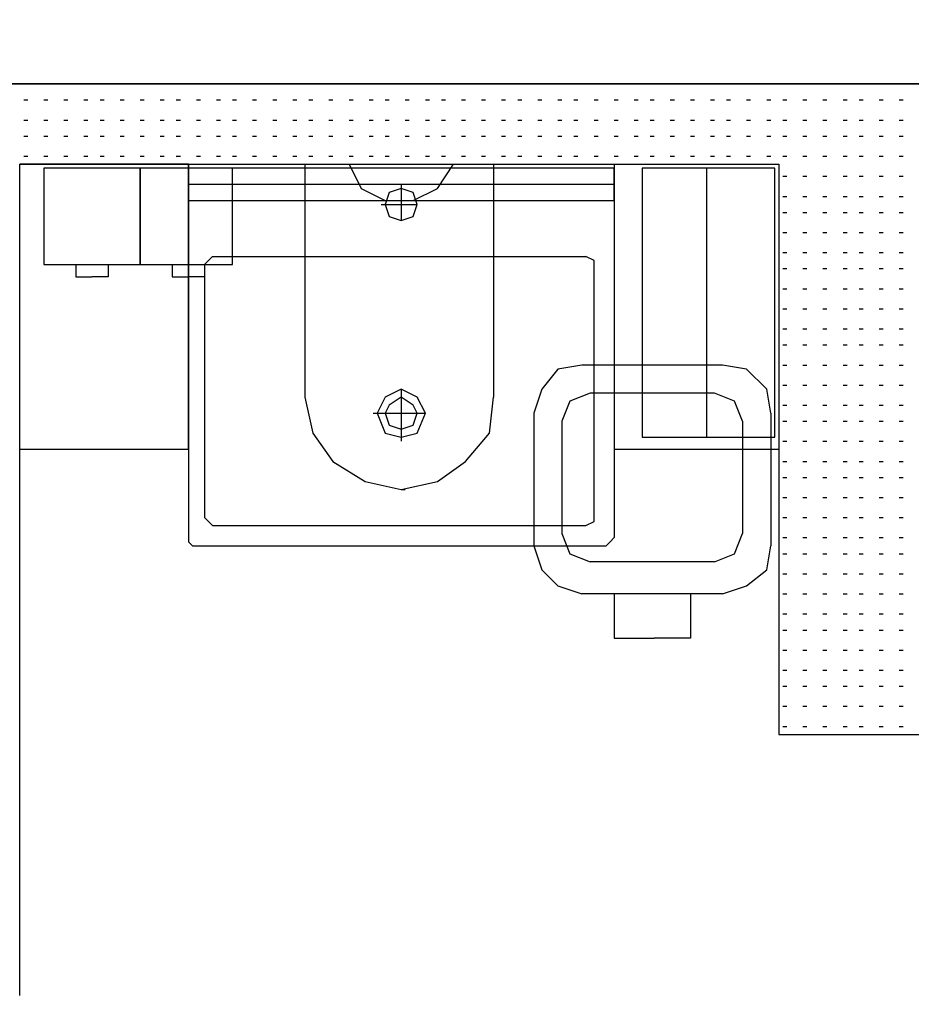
# Model space of a CAD drawing. Header units: millimetres. Extents: x 46 to 491, y -41 to 547.
# Tile 36 of 140: x 115 to 124, y 101 to 111. Entities that reach past the tile are written whole.
import ezdxf
from ezdxf import colors
from ezdxf.entities.mleader import LeaderData, LeaderLine
from ezdxf.math import Vec2, Vec3

# ---------------------------------------------------------------- set-up
doc = ezdxf.new("R2010")
doc.units = ezdxf.units.MM
doc.header["$LTSCALE"] = 10
doc.layers.add('_IE_adresy', color=173, linetype='Continuous')
doc.layers.add('xref', color=252, linetype='Continuous')
doc.styles.add('EEP_adresy', font='ARIALNI.TTF', dxfattribs={"width": 0.9, "height": 20})

# ---------------------------------------------------------------- blocks, each defined once
blk = doc.blocks.new('stacja')
at = {"color": 9, "lineweight": 25}
for points in [[(70.231, 59.351333), (104.605667, 59.351333), (104.605667, 60.198), (20.616334, 60.198), (20.616334, 59.351333)], [(62.484, 59.351333), (66.971334, 59.351333), (66.971334, 55.414333)], [(62.484, 59.309), (62.484, 58.970333)], [(66.971334, 58.970333), (66.971334, 59.309), (62.484, 59.309)], [(64.177334, 59.351333), (64.304334, 59.097333), (64.558334, 58.970333), (64.854667, 58.970333), (65.108667, 59.097333), (65.278, 59.351333)], [(68.707, 59.351333), (68.707, 53.34), (70.231, 53.34), (70.231, 59.351333)], [(62.738, 58.377666), (62.695667, 58.335333), (62.653334, 58.293)], [(66.759667, 58.293), (66.759667, 58.335333), (66.675, 58.377666)], [(61.298667, 58.293), (61.298667, 58.166), (61.468, 58.166)], [(61.637334, 58.293), (61.637334, 58.166), (61.468, 58.166)], [(62.314667, 58.293), (62.314667, 58.166), (62.484, 58.166)], [(62.653334, 58.293), (62.653334, 58.166), (62.484, 58.166)], [(66.632667, 57.234666), (66.378667, 57.192333), (66.209334, 56.980666), (66.124667, 56.726666)], [(68.622334, 56.726666), (68.58, 56.980666), (68.368334, 57.192333), (68.114334, 57.234666)], [(63.711667, 56.896), (63.796334, 56.515), (64.008, 56.218666), (64.346667, 56.007), (64.727667, 55.922333), (65.108667, 56.007), (65.405, 56.218666), (65.659, 56.515), (65.701334, 56.896)], [(66.717334, 56.938333), (66.505667, 56.853666), (66.421, 56.642)], [(68.326, 56.642), (68.241334, 56.853666), (68.029667, 56.938333)], [(62.653334, 55.626), (62.695667, 55.583666), (62.738, 55.541333)], [(66.675, 55.541333), (66.759667, 55.583666), (66.759667, 55.626)], [(66.421, 55.456666), (66.505667, 55.245), (66.717334, 55.160333)], [(68.029667, 55.160333), (68.241334, 55.245), (68.326, 55.456666)], [(62.484, 55.414333), (62.484, 55.372), (62.526334, 55.329666)], [(66.886667, 55.329666), (66.929, 55.372), (66.971334, 55.414333)], [(66.124667, 55.329666), (66.209334, 55.075666), (66.378667, 54.906333), (66.632667, 54.821666)], [(68.114334, 54.821666), (68.368334, 54.906333), (68.58, 55.075666), (68.622334, 55.329666)], [(66.971334, 54.821666), (66.971334, 54.356), (67.394667, 54.356)], [(67.775667, 54.821666), (67.775667, 54.356), (67.394667, 54.356)]]:
    blk.add_lwpolyline(points, dxfattribs=at)
for points in [[(60.96, 59.309), (60.96, 58.293), (61.976, 58.293), (61.976, 59.309)], [(61.976, 59.309), (61.976, 58.293), (62.949667, 58.293), (62.949667, 59.309)], [(68.664667, 59.309), (67.267667, 59.309), (67.267667, 56.472666), (68.664667, 56.472666)], [(64.897, 58.928), (64.854667, 59.055), (64.727667, 59.097333), (64.600667, 59.055), (64.558334, 58.928), (64.600667, 58.801), (64.727667, 58.758666), (64.854667, 58.801)], [(64.981667, 56.726666), (64.897, 56.896), (64.727667, 56.980666), (64.558334, 56.896), (64.473667, 56.726666), (64.558334, 56.515), (64.727667, 56.472666), (64.897, 56.515)], [(64.897, 56.726666), (64.854667, 56.811333), (64.727667, 56.896), (64.600667, 56.811333), (64.558334, 56.726666), (64.600667, 56.599666), (64.727667, 56.557333), (64.854667, 56.599666)]]:
    blk.add_lwpolyline(points, close=True, dxfattribs=at)
for points in [[(20.616334, 60.198), (20.616334, 60.198), (104.605667, 60.198), (104.605667, 60.198)], [(60.748334, 60.028666), (60.748334, 60.028666), (60.790667, 60.028666), (60.790667, 60.028666)], [(60.96, 60.028666), (60.96, 60.028666), (61.002334, 60.028666), (61.002334, 60.028666)], [(61.171667, 60.028666), (61.171667, 60.028666), (61.214, 60.028666), (61.214, 60.028666)], [(61.383334, 60.028666), (61.383334, 60.028666), (61.425667, 60.028666), (61.425667, 60.028666)], [(61.552667, 60.028666), (61.552667, 60.028666), (61.595, 60.028666), (61.595, 60.028666)], [(61.764334, 60.028666), (61.764334, 60.028666), (61.806667, 60.028666), (61.806667, 60.028666)], [(61.976, 60.028666), (61.976, 60.028666), (62.018334, 60.028666), (62.018334, 60.028666)], [(62.187667, 60.028666), (62.187667, 60.028666), (62.23, 60.028666), (62.23, 60.028666)], [(62.357, 60.028666), (62.357, 60.028666), (62.399334, 60.028666), (62.399334, 60.028666)], [(62.568667, 60.028666), (62.568667, 60.028666), (62.611, 60.028666), (62.611, 60.028666)], [(62.780334, 60.028666), (62.780334, 60.028666), (62.822667, 60.028666), (62.822667, 60.028666)], [(62.949667, 60.028666), (62.949667, 60.028666), (62.992, 60.028666), (62.992, 60.028666)], [(63.161334, 60.028666), (63.161334, 60.028666), (63.203667, 60.028666), (63.203667, 60.028666)], [(63.373, 60.028666), (63.373, 60.028666), (63.415334, 60.028666), (63.415334, 60.028666)], [(63.584667, 60.028666), (63.584667, 60.028666), (63.627, 60.028666), (63.627, 60.028666)], [(63.754, 60.028666), (63.754, 60.028666), (63.796334, 60.028666), (63.796334, 60.028666)], [(63.965667, 60.028666), (63.965667, 60.028666), (64.008, 60.028666), (64.008, 60.028666)], [(64.177334, 60.028666), (64.177334, 60.028666), (64.219667, 60.028666), (64.219667, 60.028666)], [(64.389, 60.028666), (64.389, 60.028666), (64.431334, 60.028666), (64.431334, 60.028666)], [(64.558334, 60.028666), (64.558334, 60.028666), (64.600667, 60.028666), (64.600667, 60.028666)], [(64.77, 60.028666), (64.77, 60.028666), (64.812334, 60.028666), (64.812334, 60.028666)], [(64.981667, 60.028666), (64.981667, 60.028666), (65.024, 60.028666), (65.024, 60.028666)], [(65.151, 60.028666), (65.151, 60.028666), (65.193334, 60.028666), (65.193334, 60.028666)], [(65.362667, 60.028666), (65.362667, 60.028666), (65.405, 60.028666), (65.405, 60.028666)], [(65.574334, 60.028666), (65.574334, 60.028666), (65.616667, 60.028666), (65.616667, 60.028666)], [(65.786, 60.028666), (65.786, 60.028666), (65.828334, 60.028666), (65.828334, 60.028666)], [(65.955334, 60.028666), (65.955334, 60.028666), (65.997667, 60.028666), (65.997667, 60.028666)], [(66.167, 60.028666), (66.167, 60.028666), (66.209334, 60.028666), (66.209334, 60.028666)], [(66.378667, 60.028666), (66.378667, 60.028666), (66.421, 60.028666), (66.421, 60.028666)], [(66.548, 60.028666), (66.548, 60.028666), (66.590334, 60.028666), (66.590334, 60.028666)], [(66.759667, 60.028666), (66.759667, 60.028666), (66.802, 60.028666), (66.802, 60.028666)], [(66.971334, 60.028666), (66.971334, 60.028666), (67.013667, 60.028666), (67.013667, 60.028666)], [(67.183, 60.028666), (67.183, 60.028666), (67.225334, 60.028666), (67.225334, 60.028666)], [(67.352334, 60.028666), (67.352334, 60.028666), (67.394667, 60.028666), (67.394667, 60.028666)], [(67.564, 60.028666), (67.564, 60.028666), (67.606334, 60.028666), (67.606334, 60.028666)], [(67.775667, 60.028666), (67.775667, 60.028666), (67.818, 60.028666), (67.818, 60.028666)], [(67.987334, 60.028666), (67.987334, 60.028666), (68.029667, 60.028666), (68.029667, 60.028666)], [(68.156667, 60.028666), (68.156667, 60.028666), (68.199, 60.028666), (68.199, 60.028666)], [(68.368334, 60.028666), (68.368334, 60.028666), (68.410667, 60.028666), (68.410667, 60.028666)], [(68.58, 60.028666), (68.58, 60.028666), (68.622334, 60.028666), (68.622334, 60.028666)], [(68.749334, 60.028666), (68.749334, 60.028666), (68.791667, 60.028666), (68.791667, 60.028666)], [(68.961, 60.028666), (68.961, 60.028666), (69.003334, 60.028666), (69.003334, 60.028666)], [(69.172667, 60.028666), (69.172667, 60.028666), (69.215, 60.028666), (69.215, 60.028666)], [(69.384334, 60.028666), (69.384334, 60.028666), (69.426667, 60.028666), (69.426667, 60.028666)], [(69.553667, 60.028666), (69.553667, 60.028666), (69.596, 60.028666), (69.596, 60.028666)], [(69.765334, 60.028666), (69.765334, 60.028666), (69.807667, 60.028666), (69.807667, 60.028666)], [(69.977, 60.028666), (69.977, 60.028666), (70.019334, 60.028666), (70.019334, 60.028666)], [(60.748334, 59.817), (60.748334, 59.817), (60.790667, 59.817), (60.790667, 59.817)], [(60.96, 59.817), (60.96, 59.817), (61.002334, 59.817), (61.002334, 59.817)], [(61.171667, 59.817), (61.171667, 59.817), (61.214, 59.817), (61.214, 59.817)], [(61.383334, 59.817), (61.383334, 59.817), (61.425667, 59.817), (61.425667, 59.817)], [(61.552667, 59.817), (61.552667, 59.817), (61.595, 59.817), (61.595, 59.817)], [(61.764334, 59.817), (61.764334, 59.817), (61.806667, 59.817), (61.806667, 59.817)], [(61.976, 59.817), (61.976, 59.817), (62.018334, 59.817), (62.018334, 59.817)], [(62.187667, 59.817), (62.187667, 59.817), (62.23, 59.817), (62.23, 59.817)], [(62.357, 59.817), (62.357, 59.817), (62.399334, 59.817), (62.399334, 59.817)], [(62.568667, 59.817), (62.568667, 59.817), (62.611, 59.817), (62.611, 59.817)], [(62.780334, 59.817), (62.780334, 59.817), (62.822667, 59.817), (62.822667, 59.817)], [(62.949667, 59.817), (62.949667, 59.817), (62.992, 59.817), (62.992, 59.817)], [(63.161334, 59.817), (63.161334, 59.817), (63.203667, 59.817), (63.203667, 59.817)], [(63.373, 59.817), (63.373, 59.817), (63.415334, 59.817), (63.415334, 59.817)], [(63.584667, 59.817), (63.584667, 59.817), (63.627, 59.817), (63.627, 59.817)], [(63.754, 59.817), (63.754, 59.817), (63.796334, 59.817), (63.796334, 59.817)], [(63.965667, 59.817), (63.965667, 59.817), (64.008, 59.817), (64.008, 59.817)], [(64.177334, 59.817), (64.177334, 59.817), (64.219667, 59.817), (64.219667, 59.817)], [(64.389, 59.817), (64.389, 59.817), (64.431334, 59.817), (64.431334, 59.817)], [(64.558334, 59.817), (64.558334, 59.817), (64.600667, 59.817), (64.600667, 59.817)], [(64.77, 59.817), (64.77, 59.817), (64.812334, 59.817), (64.812334, 59.817)], [(64.981667, 59.817), (64.981667, 59.817), (65.024, 59.817), (65.024, 59.817)], [(65.151, 59.817), (65.151, 59.817), (65.193334, 59.817), (65.193334, 59.817)], [(65.362667, 59.817), (65.362667, 59.817), (65.405, 59.817), (65.405, 59.817)], [(65.574334, 59.817), (65.574334, 59.817), (65.616667, 59.817), (65.616667, 59.817)], [(65.786, 59.817), (65.786, 59.817), (65.828334, 59.817), (65.828334, 59.817)], [(65.955334, 59.817), (65.955334, 59.817), (65.997667, 59.817), (65.997667, 59.817)], [(66.167, 59.817), (66.167, 59.817), (66.209334, 59.817), (66.209334, 59.817)], [(66.378667, 59.817), (66.378667, 59.817), (66.421, 59.817), (66.421, 59.817)], [(66.548, 59.817), (66.548, 59.817), (66.590334, 59.817), (66.590334, 59.817)], [(66.759667, 59.817), (66.759667, 59.817), (66.802, 59.817), (66.802, 59.817)], [(66.971334, 59.817), (66.971334, 59.817), (67.013667, 59.817), (67.013667, 59.817)], [(67.183, 59.817), (67.183, 59.817), (67.225334, 59.817), (67.225334, 59.817)], [(67.352334, 59.817), (67.352334, 59.817), (67.394667, 59.817), (67.394667, 59.817)], [(67.564, 59.817), (67.564, 59.817), (67.606334, 59.817), (67.606334, 59.817)], [(67.775667, 59.817), (67.775667, 59.817), (67.818, 59.817), (67.818, 59.817)], [(67.987334, 59.817), (67.987334, 59.817), (68.029667, 59.817), (68.029667, 59.817)], [(68.156667, 59.817), (68.156667, 59.817), (68.199, 59.817), (68.199, 59.817)], [(68.368334, 59.817), (68.368334, 59.817), (68.410667, 59.817), (68.410667, 59.817)], [(68.58, 59.817), (68.58, 59.817), (68.622334, 59.817), (68.622334, 59.817)], [(68.749334, 59.817), (68.749334, 59.817), (68.791667, 59.817), (68.791667, 59.817)], [(68.961, 59.817), (68.961, 59.817), (69.003334, 59.817), (69.003334, 59.817)], [(69.172667, 59.817), (69.172667, 59.817), (69.215, 59.817), (69.215, 59.817)], [(69.384334, 59.817), (69.384334, 59.817), (69.426667, 59.817), (69.426667, 59.817)], [(69.553667, 59.817), (69.553667, 59.817), (69.596, 59.817), (69.596, 59.817)], [(69.765334, 59.817), (69.765334, 59.817), (69.807667, 59.817), (69.807667, 59.817)], [(69.977, 59.817), (69.977, 59.817), (70.019334, 59.817), (70.019334, 59.817)], [(60.748334, 59.647666), (60.748334, 59.647666), (60.790667, 59.647666), (60.790667, 59.647666)], [(60.96, 59.647666), (60.96, 59.647666), (61.002334, 59.647666), (61.002334, 59.647666)], [(61.171667, 59.647666), (61.171667, 59.647666), (61.214, 59.647666), (61.214, 59.647666)], [(61.383334, 59.647666), (61.383334, 59.647666), (61.425667, 59.647666), (61.425667, 59.647666)], [(61.552667, 59.647666), (61.552667, 59.647666), (61.595, 59.647666), (61.595, 59.647666)], [(61.764334, 59.647666), (61.764334, 59.647666), (61.806667, 59.647666), (61.806667, 59.647666)], [(61.976, 59.647666), (61.976, 59.647666), (62.018334, 59.647666), (62.018334, 59.647666)], [(62.187667, 59.647666), (62.187667, 59.647666), (62.23, 59.647666), (62.23, 59.647666)], [(62.357, 59.647666), (62.357, 59.647666), (62.399334, 59.647666), (62.399334, 59.647666)], [(62.568667, 59.647666), (62.568667, 59.647666), (62.611, 59.647666), (62.611, 59.647666)], [(62.780334, 59.647666), (62.780334, 59.647666), (62.822667, 59.647666), (62.822667, 59.647666)], [(62.949667, 59.647666), (62.949667, 59.647666), (62.992, 59.647666), (62.992, 59.647666)], [(63.161334, 59.647666), (63.161334, 59.647666), (63.203667, 59.647666), (63.203667, 59.647666)], [(63.373, 59.647666), (63.373, 59.647666), (63.415334, 59.647666), (63.415334, 59.647666)], [(63.584667, 59.647666), (63.584667, 59.647666), (63.627, 59.647666), (63.627, 59.647666)], [(63.754, 59.647666), (63.754, 59.647666), (63.796334, 59.647666), (63.796334, 59.647666)], [(63.965667, 59.647666), (63.965667, 59.647666), (64.008, 59.647666), (64.008, 59.647666)], [(64.177334, 59.647666), (64.177334, 59.647666), (64.219667, 59.647666), (64.219667, 59.647666)], [(64.389, 59.647666), (64.389, 59.647666), (64.431334, 59.647666), (64.431334, 59.647666)], [(64.558334, 59.647666), (64.558334, 59.647666), (64.600667, 59.647666), (64.600667, 59.647666)], [(64.77, 59.647666), (64.77, 59.647666), (64.812334, 59.647666), (64.812334, 59.647666)], [(64.981667, 59.647666), (64.981667, 59.647666), (65.024, 59.647666), (65.024, 59.647666)], [(65.151, 59.647666), (65.151, 59.647666), (65.193334, 59.647666), (65.193334, 59.647666)], [(65.362667, 59.647666), (65.362667, 59.647666), (65.405, 59.647666), (65.405, 59.647666)], [(65.574334, 59.647666), (65.574334, 59.647666), (65.616667, 59.647666), (65.616667, 59.647666)], [(65.786, 59.647666), (65.786, 59.647666), (65.828334, 59.647666), (65.828334, 59.647666)], [(65.955334, 59.647666), (65.955334, 59.647666), (65.997667, 59.647666), (65.997667, 59.647666)], [(66.167, 59.647666), (66.167, 59.647666), (66.209334, 59.647666), (66.209334, 59.647666)], [(66.378667, 59.647666), (66.378667, 59.647666), (66.421, 59.647666), (66.421, 59.647666)], [(66.548, 59.647666), (66.548, 59.647666), (66.590334, 59.647666), (66.590334, 59.647666)], [(66.759667, 59.647666), (66.759667, 59.647666), (66.802, 59.647666), (66.802, 59.647666)], [(66.971334, 59.647666), (66.971334, 59.647666), (67.013667, 59.647666), (67.013667, 59.647666)], [(67.183, 59.647666), (67.183, 59.647666), (67.225334, 59.647666), (67.225334, 59.647666)], [(67.352334, 59.647666), (67.352334, 59.647666), (67.394667, 59.647666), (67.394667, 59.647666)], [(67.564, 59.647666), (67.564, 59.647666), (67.606334, 59.647666), (67.606334, 59.647666)], [(67.775667, 59.647666), (67.775667, 59.647666), (67.818, 59.647666), (67.818, 59.647666)], [(67.987334, 59.647666), (67.987334, 59.647666), (68.029667, 59.647666), (68.029667, 59.647666)], [(68.156667, 59.647666), (68.156667, 59.647666), (68.199, 59.647666), (68.199, 59.647666)], [(68.368334, 59.647666), (68.368334, 59.647666), (68.410667, 59.647666), (68.410667, 59.647666)], [(68.58, 59.647666), (68.58, 59.647666), (68.622334, 59.647666), (68.622334, 59.647666)], [(68.749334, 59.647666), (68.749334, 59.647666), (68.791667, 59.647666), (68.791667, 59.647666)], [(68.961, 59.647666), (68.961, 59.647666), (69.003334, 59.647666), (69.003334, 59.647666)], [(69.172667, 59.647666), (69.172667, 59.647666), (69.215, 59.647666), (69.215, 59.647666)], [(69.384334, 59.647666), (69.384334, 59.647666), (69.426667, 59.647666), (69.426667, 59.647666)], [(69.553667, 59.647666), (69.553667, 59.647666), (69.596, 59.647666), (69.596, 59.647666)], [(69.765334, 59.647666), (69.765334, 59.647666), (69.807667, 59.647666), (69.807667, 59.647666)], [(69.977, 59.647666), (69.977, 59.647666), (70.019334, 59.647666), (70.019334, 59.647666)], [(60.748334, 59.436), (60.748334, 59.436), (60.790667, 59.436), (60.790667, 59.436)], [(60.96, 59.436), (60.96, 59.436), (61.002334, 59.436), (61.002334, 59.436)], [(61.171667, 59.436), (61.171667, 59.436), (61.214, 59.436), (61.214, 59.436)], [(61.383334, 59.436), (61.383334, 59.436), (61.425667, 59.436), (61.425667, 59.436)], [(61.552667, 59.436), (61.552667, 59.436), (61.595, 59.436), (61.595, 59.436)], [(61.764334, 59.436), (61.764334, 59.436), (61.806667, 59.436), (61.806667, 59.436)], [(61.976, 59.436), (61.976, 59.436), (62.018334, 59.436), (62.018334, 59.436)], [(62.187667, 59.436), (62.187667, 59.436), (62.23, 59.436), (62.23, 59.436)], [(62.357, 59.436), (62.357, 59.436), (62.399334, 59.436), (62.399334, 59.436)], [(62.568667, 59.436), (62.568667, 59.436), (62.611, 59.436), (62.611, 59.436)], [(62.780334, 59.436), (62.780334, 59.436), (62.822667, 59.436), (62.822667, 59.436)], [(62.949667, 59.436), (62.949667, 59.436), (62.992, 59.436), (62.992, 59.436)], [(63.161334, 59.436), (63.161334, 59.436), (63.203667, 59.436), (63.203667, 59.436)], [(63.373, 59.436), (63.373, 59.436), (63.415334, 59.436), (63.415334, 59.436)], [(63.584667, 59.436), (63.584667, 59.436), (63.627, 59.436), (63.627, 59.436)], [(63.754, 59.436), (63.754, 59.436), (63.796334, 59.436), (63.796334, 59.436)], [(63.965667, 59.436), (63.965667, 59.436), (64.008, 59.436), (64.008, 59.436)], [(64.177334, 59.436), (64.177334, 59.436), (64.219667, 59.436), (64.219667, 59.436)], [(64.389, 59.436), (64.389, 59.436), (64.431334, 59.436), (64.431334, 59.436)], [(64.558334, 59.436), (64.558334, 59.436), (64.600667, 59.436), (64.600667, 59.436)], [(64.77, 59.436), (64.77, 59.436), (64.812334, 59.436), (64.812334, 59.436)], [(64.981667, 59.436), (64.981667, 59.436), (65.024, 59.436), (65.024, 59.436)], [(65.151, 59.436), (65.151, 59.436), (65.193334, 59.436), (65.193334, 59.436)], [(65.362667, 59.436), (65.362667, 59.436), (65.405, 59.436), (65.405, 59.436)], [(65.574334, 59.436), (65.574334, 59.436), (65.616667, 59.436), (65.616667, 59.436)], [(65.786, 59.436), (65.786, 59.436), (65.828334, 59.436), (65.828334, 59.436)], [(65.955334, 59.436), (65.955334, 59.436), (65.997667, 59.436), (65.997667, 59.436)], [(66.167, 59.436), (66.167, 59.436), (66.209334, 59.436), (66.209334, 59.436)], [(66.378667, 59.436), (66.378667, 59.436), (66.421, 59.436), (66.421, 59.436)], [(66.548, 59.436), (66.548, 59.436), (66.590334, 59.436), (66.590334, 59.436)], [(66.759667, 59.436), (66.759667, 59.436), (66.802, 59.436), (66.802, 59.436)], [(66.971334, 59.436), (66.971334, 59.436), (67.013667, 59.436), (67.013667, 59.436)], [(67.183, 59.436), (67.183, 59.436), (67.225334, 59.436), (67.225334, 59.436)], [(67.352334, 59.436), (67.352334, 59.436), (67.394667, 59.436), (67.394667, 59.436)], [(67.564, 59.436), (67.564, 59.436), (67.606334, 59.436), (67.606334, 59.436)], [(67.775667, 59.436), (67.775667, 59.436), (67.818, 59.436), (67.818, 59.436)], [(67.987334, 59.436), (67.987334, 59.436), (68.029667, 59.436), (68.029667, 59.436)], [(68.156667, 59.436), (68.156667, 59.436), (68.199, 59.436), (68.199, 59.436)], [(68.368334, 59.436), (68.368334, 59.436), (68.410667, 59.436), (68.410667, 59.436)], [(68.58, 59.436), (68.58, 59.436), (68.622334, 59.436), (68.622334, 59.436)], [(68.749334, 59.436), (68.749334, 59.436), (68.791667, 59.436), (68.791667, 59.436)], [(68.961, 59.436), (68.961, 59.436), (69.003334, 59.436), (69.003334, 59.436)], [(69.172667, 59.436), (69.172667, 59.436), (69.215, 59.436), (69.215, 59.436)], [(69.384334, 59.436), (69.384334, 59.436), (69.426667, 59.436), (69.426667, 59.436)], [(69.553667, 59.436), (69.553667, 59.436), (69.596, 59.436), (69.596, 59.436)], [(69.765334, 59.436), (69.765334, 59.436), (69.807667, 59.436), (69.807667, 59.436)], [(69.977, 59.436), (69.977, 59.436), (70.019334, 59.436), (70.019334, 59.436)], [(60.706, 50.588333), (60.706, 50.588333), (60.706, 59.351333), (60.706, 59.351333)], [(60.706, 59.351333), (60.706, 59.351333), (68.707, 59.351333), (68.707, 59.351333)], [(62.484, 59.351333), (62.484, 59.351333), (60.706, 59.351333), (60.706, 59.351333)], [(62.484, 59.351333), (62.484, 59.351333), (62.484, 55.414333), (62.484, 55.414333)], [(62.484, 56.345666), (62.484, 56.345666), (62.484, 59.351333), (62.484, 59.351333)], [(63.711667, 59.351333), (63.711667, 59.351333), (65.701334, 59.351333), (65.701334, 59.351333)], [(63.711667, 59.351333), (63.711667, 59.351333), (63.711667, 56.896), (63.711667, 56.896)], [(65.701334, 59.351333), (65.701334, 59.351333), (65.701334, 56.896), (65.701334, 56.896)], [(67.945, 59.309), (67.945, 59.309), (67.945, 56.472666), (67.945, 56.472666)], [(68.749334, 59.224333), (68.749334, 59.224333), (68.791667, 59.224333), (68.791667, 59.224333)], [(68.961, 59.224333), (68.961, 59.224333), (69.003334, 59.224333), (69.003334, 59.224333)], [(69.172667, 59.224333), (69.172667, 59.224333), (69.215, 59.224333), (69.215, 59.224333)], [(69.384334, 59.224333), (69.384334, 59.224333), (69.426667, 59.224333), (69.426667, 59.224333)], [(69.553667, 59.224333), (69.553667, 59.224333), (69.596, 59.224333), (69.596, 59.224333)], [(69.765334, 59.224333), (69.765334, 59.224333), (69.807667, 59.224333), (69.807667, 59.224333)], [(69.977, 59.224333), (69.977, 59.224333), (70.019334, 59.224333), (70.019334, 59.224333)], [(62.484, 59.139666), (62.484, 59.139666), (66.971334, 59.139666), (66.971334, 59.139666)], [(64.727667, 59.139666), (64.727667, 59.139666), (64.727667, 58.758666), (64.727667, 58.758666)], [(62.484, 58.970333), (62.484, 58.970333), (66.971334, 58.970333), (66.971334, 58.970333)], [(68.749334, 59.012666), (68.749334, 59.012666), (68.791667, 59.012666), (68.791667, 59.012666)], [(68.961, 59.012666), (68.961, 59.012666), (69.003334, 59.012666), (69.003334, 59.012666)], [(69.172667, 59.012666), (69.172667, 59.012666), (69.215, 59.012666), (69.215, 59.012666)], [(69.384334, 59.012666), (69.384334, 59.012666), (69.426667, 59.012666), (69.426667, 59.012666)], [(69.553667, 59.012666), (69.553667, 59.012666), (69.596, 59.012666), (69.596, 59.012666)], [(69.765334, 59.012666), (69.765334, 59.012666), (69.807667, 59.012666), (69.807667, 59.012666)], [(69.977, 59.012666), (69.977, 59.012666), (70.019334, 59.012666), (70.019334, 59.012666)], [(64.516, 58.928), (64.516, 58.928), (64.897, 58.928), (64.897, 58.928)], [(68.749334, 58.843333), (68.749334, 58.843333), (68.791667, 58.843333), (68.791667, 58.843333)], [(68.961, 58.843333), (68.961, 58.843333), (69.003334, 58.843333), (69.003334, 58.843333)], [(69.172667, 58.843333), (69.172667, 58.843333), (69.215, 58.843333), (69.215, 58.843333)], [(69.384334, 58.843333), (69.384334, 58.843333), (69.426667, 58.843333), (69.426667, 58.843333)], [(69.553667, 58.843333), (69.553667, 58.843333), (69.596, 58.843333), (69.596, 58.843333)], [(69.765334, 58.843333), (69.765334, 58.843333), (69.807667, 58.843333), (69.807667, 58.843333)], [(69.977, 58.843333), (69.977, 58.843333), (70.019334, 58.843333), (70.019334, 58.843333)], [(68.749334, 58.631666), (68.749334, 58.631666), (68.791667, 58.631666), (68.791667, 58.631666)], [(68.961, 58.631666), (68.961, 58.631666), (69.003334, 58.631666), (69.003334, 58.631666)], [(69.172667, 58.631666), (69.172667, 58.631666), (69.215, 58.631666), (69.215, 58.631666)], [(69.384334, 58.631666), (69.384334, 58.631666), (69.426667, 58.631666), (69.426667, 58.631666)], [(69.553667, 58.631666), (69.553667, 58.631666), (69.596, 58.631666), (69.596, 58.631666)], [(69.765334, 58.631666), (69.765334, 58.631666), (69.807667, 58.631666), (69.807667, 58.631666)], [(69.977, 58.631666), (69.977, 58.631666), (70.019334, 58.631666), (70.019334, 58.631666)], [(62.738, 58.377666), (62.738, 58.377666), (66.675, 58.377666), (66.675, 58.377666)], [(68.749334, 58.42), (68.749334, 58.42), (68.791667, 58.42), (68.791667, 58.42)], [(68.961, 58.42), (68.961, 58.42), (69.003334, 58.42), (69.003334, 58.42)], [(69.172667, 58.42), (69.172667, 58.42), (69.215, 58.42), (69.215, 58.42)], [(69.384334, 58.42), (69.384334, 58.42), (69.426667, 58.42), (69.426667, 58.42)], [(69.553667, 58.42), (69.553667, 58.42), (69.596, 58.42), (69.596, 58.42)], [(69.765334, 58.42), (69.765334, 58.42), (69.807667, 58.42), (69.807667, 58.42)], [(69.977, 58.42), (69.977, 58.42), (70.019334, 58.42), (70.019334, 58.42)], [(62.653334, 58.293), (62.653334, 58.293), (62.653334, 55.626), (62.653334, 55.626)], [(66.759667, 55.626), (66.759667, 55.626), (66.759667, 58.293), (66.759667, 58.293)], [(68.749334, 58.250666), (68.749334, 58.250666), (68.791667, 58.250666), (68.791667, 58.250666)], [(68.961, 58.250666), (68.961, 58.250666), (69.003334, 58.250666), (69.003334, 58.250666)], [(69.172667, 58.250666), (69.172667, 58.250666), (69.215, 58.250666), (69.215, 58.250666)], [(69.384334, 58.250666), (69.384334, 58.250666), (69.426667, 58.250666), (69.426667, 58.250666)], [(69.553667, 58.250666), (69.553667, 58.250666), (69.596, 58.250666), (69.596, 58.250666)], [(69.765334, 58.250666), (69.765334, 58.250666), (69.807667, 58.250666), (69.807667, 58.250666)], [(69.977, 58.250666), (69.977, 58.250666), (70.019334, 58.250666), (70.019334, 58.250666)], [(68.749334, 58.039), (68.749334, 58.039), (68.791667, 58.039), (68.791667, 58.039)], [(68.961, 58.039), (68.961, 58.039), (69.003334, 58.039), (69.003334, 58.039)], [(69.172667, 58.039), (69.172667, 58.039), (69.215, 58.039), (69.215, 58.039)], [(69.384334, 58.039), (69.384334, 58.039), (69.426667, 58.039), (69.426667, 58.039)], [(69.553667, 58.039), (69.553667, 58.039), (69.596, 58.039), (69.596, 58.039)], [(69.765334, 58.039), (69.765334, 58.039), (69.807667, 58.039), (69.807667, 58.039)], [(69.977, 58.039), (69.977, 58.039), (70.019334, 58.039), (70.019334, 58.039)], [(68.749334, 57.827333), (68.749334, 57.827333), (68.791667, 57.827333), (68.791667, 57.827333)], [(68.961, 57.827333), (68.961, 57.827333), (69.003334, 57.827333), (69.003334, 57.827333)], [(69.172667, 57.827333), (69.172667, 57.827333), (69.215, 57.827333), (69.215, 57.827333)], [(69.384334, 57.827333), (69.384334, 57.827333), (69.426667, 57.827333), (69.426667, 57.827333)], [(69.553667, 57.827333), (69.553667, 57.827333), (69.596, 57.827333), (69.596, 57.827333)], [(69.765334, 57.827333), (69.765334, 57.827333), (69.807667, 57.827333), (69.807667, 57.827333)], [(69.977, 57.827333), (69.977, 57.827333), (70.019334, 57.827333), (70.019334, 57.827333)], [(68.749334, 57.615666), (68.749334, 57.615666), (68.791667, 57.615666), (68.791667, 57.615666)], [(68.961, 57.615666), (68.961, 57.615666), (69.003334, 57.615666), (69.003334, 57.615666)], [(69.172667, 57.615666), (69.172667, 57.615666), (69.215, 57.615666), (69.215, 57.615666)], [(69.384334, 57.615666), (69.384334, 57.615666), (69.426667, 57.615666), (69.426667, 57.615666)], [(69.553667, 57.615666), (69.553667, 57.615666), (69.596, 57.615666), (69.596, 57.615666)], [(69.765334, 57.615666), (69.765334, 57.615666), (69.807667, 57.615666), (69.807667, 57.615666)], [(69.977, 57.615666), (69.977, 57.615666), (70.019334, 57.615666), (70.019334, 57.615666)], [(68.749334, 57.446333), (68.749334, 57.446333), (68.791667, 57.446333), (68.791667, 57.446333)], [(68.961, 57.446333), (68.961, 57.446333), (69.003334, 57.446333), (69.003334, 57.446333)], [(69.172667, 57.446333), (69.172667, 57.446333), (69.215, 57.446333), (69.215, 57.446333)], [(69.384334, 57.446333), (69.384334, 57.446333), (69.426667, 57.446333), (69.426667, 57.446333)], [(69.553667, 57.446333), (69.553667, 57.446333), (69.596, 57.446333), (69.596, 57.446333)], [(69.765334, 57.446333), (69.765334, 57.446333), (69.807667, 57.446333), (69.807667, 57.446333)], [(69.977, 57.446333), (69.977, 57.446333), (70.019334, 57.446333), (70.019334, 57.446333)], [(68.114334, 57.234666), (68.114334, 57.234666), (66.632667, 57.234666), (66.632667, 57.234666)], [(68.749334, 57.234666), (68.749334, 57.234666), (68.791667, 57.234666), (68.791667, 57.234666)], [(68.961, 57.234666), (68.961, 57.234666), (69.003334, 57.234666), (69.003334, 57.234666)], [(69.172667, 57.234666), (69.172667, 57.234666), (69.215, 57.234666), (69.215, 57.234666)], [(69.384334, 57.234666), (69.384334, 57.234666), (69.426667, 57.234666), (69.426667, 57.234666)], [(69.553667, 57.234666), (69.553667, 57.234666), (69.596, 57.234666), (69.596, 57.234666)], [(69.765334, 57.234666), (69.765334, 57.234666), (69.807667, 57.234666), (69.807667, 57.234666)], [(69.977, 57.234666), (69.977, 57.234666), (70.019334, 57.234666), (70.019334, 57.234666)], [(68.749334, 57.023), (68.749334, 57.023), (68.791667, 57.023), (68.791667, 57.023)], [(68.961, 57.023), (68.961, 57.023), (69.003334, 57.023), (69.003334, 57.023)], [(69.172667, 57.023), (69.172667, 57.023), (69.215, 57.023), (69.215, 57.023)], [(69.384334, 57.023), (69.384334, 57.023), (69.426667, 57.023), (69.426667, 57.023)], [(69.553667, 57.023), (69.553667, 57.023), (69.596, 57.023), (69.596, 57.023)], [(69.765334, 57.023), (69.765334, 57.023), (69.807667, 57.023), (69.807667, 57.023)], [(69.977, 57.023), (69.977, 57.023), (70.019334, 57.023), (70.019334, 57.023)], [(64.727667, 56.980666), (64.727667, 56.980666), (64.727667, 56.430333), (64.727667, 56.430333)], [(68.029667, 56.938333), (68.029667, 56.938333), (66.717334, 56.938333), (66.717334, 56.938333)], [(68.749334, 56.811333), (68.749334, 56.811333), (68.791667, 56.811333), (68.791667, 56.811333)], [(68.961, 56.811333), (68.961, 56.811333), (69.003334, 56.811333), (69.003334, 56.811333)], [(69.172667, 56.811333), (69.172667, 56.811333), (69.215, 56.811333), (69.215, 56.811333)], [(69.384334, 56.811333), (69.384334, 56.811333), (69.426667, 56.811333), (69.426667, 56.811333)], [(69.553667, 56.811333), (69.553667, 56.811333), (69.596, 56.811333), (69.596, 56.811333)], [(69.765334, 56.811333), (69.765334, 56.811333), (69.807667, 56.811333), (69.807667, 56.811333)], [(69.977, 56.811333), (69.977, 56.811333), (70.019334, 56.811333), (70.019334, 56.811333)], [(64.431334, 56.726666), (64.431334, 56.726666), (64.981667, 56.726666), (64.981667, 56.726666)], [(66.124667, 56.726666), (66.124667, 56.726666), (66.124667, 55.329666), (66.124667, 55.329666)], [(68.622334, 56.726666), (68.622334, 56.726666), (68.622334, 55.329666), (68.622334, 55.329666)], [(66.421, 56.642), (66.421, 56.642), (66.421, 55.456666), (66.421, 55.456666)], [(68.326, 56.642), (68.326, 56.642), (68.326, 55.456666), (68.326, 55.456666)], [(68.749334, 56.642), (68.749334, 56.642), (68.791667, 56.642), (68.791667, 56.642)], [(68.961, 56.642), (68.961, 56.642), (69.003334, 56.642), (69.003334, 56.642)], [(69.172667, 56.642), (69.172667, 56.642), (69.215, 56.642), (69.215, 56.642)], [(69.384334, 56.642), (69.384334, 56.642), (69.426667, 56.642), (69.426667, 56.642)], [(69.553667, 56.642), (69.553667, 56.642), (69.596, 56.642), (69.596, 56.642)], [(69.765334, 56.642), (69.765334, 56.642), (69.807667, 56.642), (69.807667, 56.642)], [(69.977, 56.642), (69.977, 56.642), (70.019334, 56.642), (70.019334, 56.642)], [(68.749334, 56.430333), (68.749334, 56.430333), (68.791667, 56.430333), (68.791667, 56.430333)], [(68.961, 56.430333), (68.961, 56.430333), (69.003334, 56.430333), (69.003334, 56.430333)], [(69.172667, 56.430333), (69.172667, 56.430333), (69.215, 56.430333), (69.215, 56.430333)], [(69.384334, 56.430333), (69.384334, 56.430333), (69.426667, 56.430333), (69.426667, 56.430333)], [(69.553667, 56.430333), (69.553667, 56.430333), (69.596, 56.430333), (69.596, 56.430333)], [(69.765334, 56.430333), (69.765334, 56.430333), (69.807667, 56.430333), (69.807667, 56.430333)], [(69.977, 56.430333), (69.977, 56.430333), (70.019334, 56.430333), (70.019334, 56.430333)], [(60.706, 56.345666), (60.706, 56.345666), (62.484, 56.345666), (62.484, 56.345666)], [(66.971334, 56.345666), (66.971334, 56.345666), (68.707, 56.345666), (68.707, 56.345666)], [(68.749334, 56.218666), (68.749334, 56.218666), (68.791667, 56.218666), (68.791667, 56.218666)], [(68.961, 56.218666), (68.961, 56.218666), (69.003334, 56.218666), (69.003334, 56.218666)], [(69.172667, 56.218666), (69.172667, 56.218666), (69.215, 56.218666), (69.215, 56.218666)], [(69.384334, 56.218666), (69.384334, 56.218666), (69.426667, 56.218666), (69.426667, 56.218666)], [(69.553667, 56.218666), (69.553667, 56.218666), (69.596, 56.218666), (69.596, 56.218666)], [(69.765334, 56.218666), (69.765334, 56.218666), (69.807667, 56.218666), (69.807667, 56.218666)], [(69.977, 56.218666), (69.977, 56.218666), (70.019334, 56.218666), (70.019334, 56.218666)], [(68.749334, 56.049333), (68.749334, 56.049333), (68.791667, 56.049333), (68.791667, 56.049333)], [(68.961, 56.049333), (68.961, 56.049333), (69.003334, 56.049333), (69.003334, 56.049333)], [(69.172667, 56.049333), (69.172667, 56.049333), (69.215, 56.049333), (69.215, 56.049333)], [(69.384334, 56.049333), (69.384334, 56.049333), (69.426667, 56.049333), (69.426667, 56.049333)], [(69.553667, 56.049333), (69.553667, 56.049333), (69.596, 56.049333), (69.596, 56.049333)], [(69.765334, 56.049333), (69.765334, 56.049333), (69.807667, 56.049333), (69.807667, 56.049333)], [(69.977, 56.049333), (69.977, 56.049333), (70.019334, 56.049333), (70.019334, 56.049333)], [(64.727667, 55.922333), (64.727667, 55.922333), (64.77, 55.922333), (64.77, 55.922333)], [(68.749334, 55.837666), (68.749334, 55.837666), (68.791667, 55.837666), (68.791667, 55.837666)], [(68.961, 55.837666), (68.961, 55.837666), (69.003334, 55.837666), (69.003334, 55.837666)], [(69.172667, 55.837666), (69.172667, 55.837666), (69.215, 55.837666), (69.215, 55.837666)], [(69.384334, 55.837666), (69.384334, 55.837666), (69.426667, 55.837666), (69.426667, 55.837666)], [(69.553667, 55.837666), (69.553667, 55.837666), (69.596, 55.837666), (69.596, 55.837666)], [(69.765334, 55.837666), (69.765334, 55.837666), (69.807667, 55.837666), (69.807667, 55.837666)], [(69.977, 55.837666), (69.977, 55.837666), (70.019334, 55.837666), (70.019334, 55.837666)], [(62.738, 55.541333), (62.738, 55.541333), (66.675, 55.541333), (66.675, 55.541333)], [(68.749334, 55.626), (68.749334, 55.626), (68.791667, 55.626), (68.791667, 55.626)], [(68.961, 55.626), (68.961, 55.626), (69.003334, 55.626), (69.003334, 55.626)], [(69.172667, 55.626), (69.172667, 55.626), (69.215, 55.626), (69.215, 55.626)], [(69.384334, 55.626), (69.384334, 55.626), (69.426667, 55.626), (69.426667, 55.626)], [(69.553667, 55.626), (69.553667, 55.626), (69.596, 55.626), (69.596, 55.626)], [(69.765334, 55.626), (69.765334, 55.626), (69.807667, 55.626), (69.807667, 55.626)], [(69.977, 55.626), (69.977, 55.626), (70.019334, 55.626), (70.019334, 55.626)], [(68.749334, 55.414333), (68.749334, 55.414333), (68.791667, 55.414333), (68.791667, 55.414333)], [(68.961, 55.414333), (68.961, 55.414333), (69.003334, 55.414333), (69.003334, 55.414333)], [(69.172667, 55.414333), (69.172667, 55.414333), (69.215, 55.414333), (69.215, 55.414333)], [(69.384334, 55.414333), (69.384334, 55.414333), (69.426667, 55.414333), (69.426667, 55.414333)], [(69.553667, 55.414333), (69.553667, 55.414333), (69.596, 55.414333), (69.596, 55.414333)], [(69.765334, 55.414333), (69.765334, 55.414333), (69.807667, 55.414333), (69.807667, 55.414333)], [(69.977, 55.414333), (69.977, 55.414333), (70.019334, 55.414333), (70.019334, 55.414333)], [(62.526334, 55.329666), (62.526334, 55.329666), (66.886667, 55.329666), (66.886667, 55.329666)], [(68.749334, 55.245), (68.749334, 55.245), (68.791667, 55.245), (68.791667, 55.245)], [(68.961, 55.245), (68.961, 55.245), (69.003334, 55.245), (69.003334, 55.245)], [(69.172667, 55.245), (69.172667, 55.245), (69.215, 55.245), (69.215, 55.245)], [(69.384334, 55.245), (69.384334, 55.245), (69.426667, 55.245), (69.426667, 55.245)], [(69.553667, 55.245), (69.553667, 55.245), (69.596, 55.245), (69.596, 55.245)], [(69.765334, 55.245), (69.765334, 55.245), (69.807667, 55.245), (69.807667, 55.245)], [(69.977, 55.245), (69.977, 55.245), (70.019334, 55.245), (70.019334, 55.245)], [(68.029667, 55.160333), (68.029667, 55.160333), (66.717334, 55.160333), (66.717334, 55.160333)], [(68.749334, 55.033333), (68.749334, 55.033333), (68.791667, 55.033333), (68.791667, 55.033333)], [(68.961, 55.033333), (68.961, 55.033333), (69.003334, 55.033333), (69.003334, 55.033333)], [(69.172667, 55.033333), (69.172667, 55.033333), (69.215, 55.033333), (69.215, 55.033333)], [(69.384334, 55.033333), (69.384334, 55.033333), (69.426667, 55.033333), (69.426667, 55.033333)], [(69.553667, 55.033333), (69.553667, 55.033333), (69.596, 55.033333), (69.596, 55.033333)], [(69.765334, 55.033333), (69.765334, 55.033333), (69.807667, 55.033333), (69.807667, 55.033333)], [(69.977, 55.033333), (69.977, 55.033333), (70.019334, 55.033333), (70.019334, 55.033333)], [(68.114334, 54.821666), (68.114334, 54.821666), (66.632667, 54.821666), (66.632667, 54.821666)], [(68.749334, 54.821666), (68.749334, 54.821666), (68.791667, 54.821666), (68.791667, 54.821666)], [(68.961, 54.821666), (68.961, 54.821666), (69.003334, 54.821666), (69.003334, 54.821666)], [(69.172667, 54.821666), (69.172667, 54.821666), (69.215, 54.821666), (69.215, 54.821666)], [(69.384334, 54.821666), (69.384334, 54.821666), (69.426667, 54.821666), (69.426667, 54.821666)], [(69.553667, 54.821666), (69.553667, 54.821666), (69.596, 54.821666), (69.596, 54.821666)], [(69.765334, 54.821666), (69.765334, 54.821666), (69.807667, 54.821666), (69.807667, 54.821666)], [(69.977, 54.821666), (69.977, 54.821666), (70.019334, 54.821666), (70.019334, 54.821666)], [(68.749334, 54.61), (68.749334, 54.61), (68.791667, 54.61), (68.791667, 54.61)], [(68.961, 54.61), (68.961, 54.61), (69.003334, 54.61), (69.003334, 54.61)], [(69.172667, 54.61), (69.172667, 54.61), (69.215, 54.61), (69.215, 54.61)], [(69.384334, 54.61), (69.384334, 54.61), (69.426667, 54.61), (69.426667, 54.61)], [(69.553667, 54.61), (69.553667, 54.61), (69.596, 54.61), (69.596, 54.61)], [(69.765334, 54.61), (69.765334, 54.61), (69.807667, 54.61), (69.807667, 54.61)], [(69.977, 54.61), (69.977, 54.61), (70.019334, 54.61), (70.019334, 54.61)], [(68.749334, 54.440666), (68.749334, 54.440666), (68.791667, 54.440666), (68.791667, 54.440666)], [(68.961, 54.440666), (68.961, 54.440666), (69.003334, 54.440666), (69.003334, 54.440666)], [(69.172667, 54.440666), (69.172667, 54.440666), (69.215, 54.440666), (69.215, 54.440666)], [(69.384334, 54.440666), (69.384334, 54.440666), (69.426667, 54.440666), (69.426667, 54.440666)], [(69.553667, 54.440666), (69.553667, 54.440666), (69.596, 54.440666), (69.596, 54.440666)], [(69.765334, 54.440666), (69.765334, 54.440666), (69.807667, 54.440666), (69.807667, 54.440666)], [(69.977, 54.440666), (69.977, 54.440666), (70.019334, 54.440666), (70.019334, 54.440666)], [(68.749334, 54.229), (68.749334, 54.229), (68.791667, 54.229), (68.791667, 54.229)], [(68.961, 54.229), (68.961, 54.229), (69.003334, 54.229), (69.003334, 54.229)], [(69.172667, 54.229), (69.172667, 54.229), (69.215, 54.229), (69.215, 54.229)], [(69.384334, 54.229), (69.384334, 54.229), (69.426667, 54.229), (69.426667, 54.229)], [(69.553667, 54.229), (69.553667, 54.229), (69.596, 54.229), (69.596, 54.229)], [(69.765334, 54.229), (69.765334, 54.229), (69.807667, 54.229), (69.807667, 54.229)], [(69.977, 54.229), (69.977, 54.229), (70.019334, 54.229), (70.019334, 54.229)], [(68.749334, 54.017333), (68.749334, 54.017333), (68.791667, 54.017333), (68.791667, 54.017333)], [(68.961, 54.017333), (68.961, 54.017333), (69.003334, 54.017333), (69.003334, 54.017333)], [(69.172667, 54.017333), (69.172667, 54.017333), (69.215, 54.017333), (69.215, 54.017333)], [(69.384334, 54.017333), (69.384334, 54.017333), (69.426667, 54.017333), (69.426667, 54.017333)], [(69.553667, 54.017333), (69.553667, 54.017333), (69.596, 54.017333), (69.596, 54.017333)], [(69.765334, 54.017333), (69.765334, 54.017333), (69.807667, 54.017333), (69.807667, 54.017333)], [(69.977, 54.017333), (69.977, 54.017333), (70.019334, 54.017333), (70.019334, 54.017333)], [(68.749334, 53.848), (68.749334, 53.848), (68.791667, 53.848), (68.791667, 53.848)], [(68.961, 53.848), (68.961, 53.848), (69.003334, 53.848), (69.003334, 53.848)], [(69.172667, 53.848), (69.172667, 53.848), (69.215, 53.848), (69.215, 53.848)], [(69.384334, 53.848), (69.384334, 53.848), (69.426667, 53.848), (69.426667, 53.848)], [(69.553667, 53.848), (69.553667, 53.848), (69.596, 53.848), (69.596, 53.848)], [(69.765334, 53.848), (69.765334, 53.848), (69.807667, 53.848), (69.807667, 53.848)], [(69.977, 53.848), (69.977, 53.848), (70.019334, 53.848), (70.019334, 53.848)], [(68.749334, 53.636333), (68.749334, 53.636333), (68.791667, 53.636333), (68.791667, 53.636333)], [(68.961, 53.636333), (68.961, 53.636333), (69.003334, 53.636333), (69.003334, 53.636333)], [(69.172667, 53.636333), (69.172667, 53.636333), (69.215, 53.636333), (69.215, 53.636333)], [(69.384334, 53.636333), (69.384334, 53.636333), (69.426667, 53.636333), (69.426667, 53.636333)], [(69.553667, 53.636333), (69.553667, 53.636333), (69.596, 53.636333), (69.596, 53.636333)], [(69.765334, 53.636333), (69.765334, 53.636333), (69.807667, 53.636333), (69.807667, 53.636333)], [(69.977, 53.636333), (69.977, 53.636333), (70.019334, 53.636333), (70.019334, 53.636333)], [(68.749334, 53.424666), (68.749334, 53.424666), (68.791667, 53.424666), (68.791667, 53.424666)], [(68.961, 53.424666), (68.961, 53.424666), (69.003334, 53.424666), (69.003334, 53.424666)], [(69.172667, 53.424666), (69.172667, 53.424666), (69.215, 53.424666), (69.215, 53.424666)], [(69.384334, 53.424666), (69.384334, 53.424666), (69.426667, 53.424666), (69.426667, 53.424666)], [(69.553667, 53.424666), (69.553667, 53.424666), (69.596, 53.424666), (69.596, 53.424666)], [(69.765334, 53.424666), (69.765334, 53.424666), (69.807667, 53.424666), (69.807667, 53.424666)], [(69.977, 53.424666), (69.977, 53.424666), (70.019334, 53.424666), (70.019334, 53.424666)]]:
    blk.add_open_spline(points, degree=3, dxfattribs=at)

msp = doc.modelspace()

# ---------------------------------------------------------------- block references
at = {"layer": 'xref'}
msp.add_blockref('stacja', (53.992334, 50.410128), dxfattribs=at)

# ---------------------------------------------------------------- leaders
at = {"layer": '_IE_adresy', "color": 1}
ml = msp.add_multileader_mtext('Standard', dxfattribs=at)
ml.set_content('{\\W1;\\fArial|b0|i0|c238|p34;Istn. szafa pożarowa\\PProj.kabel XFLAME E90 5x1x240mm2\\Pzasilić z wolnego obwodu\\PZab. gG200A }', color=1, style='EEP_adresy')
ml.set_leader_properties(color=1)
ml.build(insert=Vec2(0, 0))
ml.multileader.update_dxf_attribs({"text_left_attachment_type": 6, "text_right_attachment_type": 6, "dogleg_length": 0.5, "arrow_head_size": 3})
ctx = ml.context
ctx.base_point, ctx.char_height, ctx.arrow_head_size, ctx.landing_gap_size, ctx.plane_origin = Vec3(127.644572, 130.928128), 2.5, 3, 0.4, Vec3(309.664545, 125.520573)
ctx.left_attachment, ctx.right_attachment, ctx.text_align_type = 6, 6, 2
notes = []
notes.append((ctx, [(0, (1, 1, 0), (189.996083, 130.928128), (-1, 0), 2.410992, [(2, [(204.020679, 100.904641)], 0, [])])]))
ctx.mtext.insert, ctx.mtext.width, ctx.mtext.defined_height, ctx.mtext.alignment, ctx.mtext.line_spacing_factor, ctx.mtext.flow_direction = Vec3(187.185091, 134.205754), 98.67878785, 54.223772, 3, 0.96, 5
for ctx, leaders in notes:
    for number, flags, end, landing, length, lines in leaders:
        leader = LeaderData()
        leader.index, (leader.has_last_leader_line, leader.has_dogleg_vector, leader.attachment_direction) = number, flags
        leader.last_leader_point, leader.dogleg_vector, leader.dogleg_length = Vec3(end), Vec3(landing), length
        for number, points, colour, breaks in lines:
            line = LeaderLine()
            line.index, line.vertices, line.color, line.breaks = number, Vec3.list(points), colors.encode_raw_color(colour), breaks
            leader.lines.append(line)
        ctx.leaders.append(leader)

doc.saveas('drawing.dxf')
